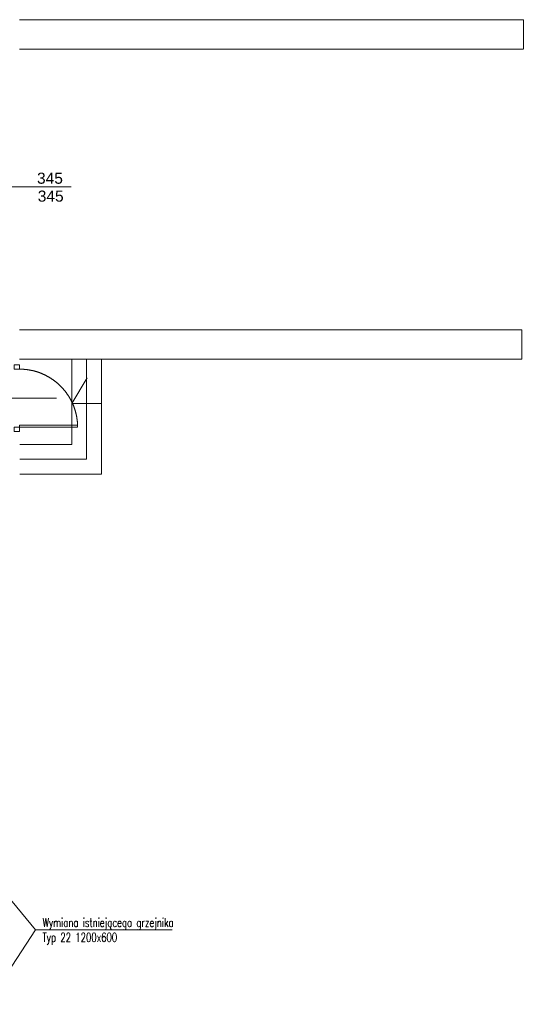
# Model space of a CAD drawing. Header units: millimetres. Extents: x -55054 to 44305, y -132338 to 49528.
# Tile 17 of 72: x 37505 to 44305, y -105213 to -91906. Entities that reach past the tile are written whole.
import ezdxf
from ezdxf import colors
from ezdxf.entities.mleader import LeaderData, LeaderLine
from ezdxf.enums import TextEntityAlignment as Align
from ezdxf.math import Vec2, Vec3

# ---------------------------------------------------------------- set-up
doc = ezdxf.new("R2010")
doc.units = ezdxf.units.MM
doc.header["$LTSCALE"] = 100
doc.linetypes.add('Kosów OSP 27-03-2026_xref$0$DASHED', pattern=[0.75, 0.5, -0.25])
for name, color, linetype, lineweight in [('.WK_WODA_OPIS', 7, 'Continuous', 13), ('.XREF', 251, 'Continuous', 5), ('Kosów OSP 27-03-2026_xref$0$A_drzwi', 8, 'Continuous', 5), ('Kosów OSP 27-03-2026_xref$0$A_meble kuchnia lazienka', 8, 'Continuous', 5), ('Kosów OSP 27-03-2026_xref$0$A_opis stolarki', 8, 'Continuous', 5), ('Kosów OSP 27-03-2026_xref$0$A_schody', 8, 'Continuous', 5)]:
    doc.layers.add(name, color=color, linetype=linetype, lineweight=lineweight)
doc.styles.add('Kosów OSP 27-03-2026_xref$0$dar-styl', font='arial.ttf')
doc.styles.add('Kosów OSP 27-03-2026_xref$0$Standard', font='arial.ttf')
doc.styles.add('WYMIARY', font='romans.shx', dxfattribs={"width": 0.7})

# ---------------------------------------------------------------- blocks, each defined once
blk = doc.blocks.new('*U190')
at = {"color": 0}
for p, q in [((0, -6.5), (-88, -6.5)), ((-88, -6.5), (-88, -9.5)), ((0, -9.5), (-88, -9.5)), ((0, -9.5), (0, -6.5))]:
    blk.add_line(p, q, dxfattribs=at)
for points in [[(8, 0), (8, -6.5), (0, -6.5), (0, 0)], [(8, -94.5), (8, -101), (0, -101), (0, -94.5)]]:
    blk.add_lwpolyline(points, close=True, dxfattribs=at)
at = {"color": 0, "linetype": 'Kosów OSP 27-03-2026_xref$0$DASHED', "ltscale": 15}
blk.add_arc((0, -6.5), 88, 181.9536, 270, dxfattribs=at)
at = {"layer": 'Kosów OSP 27-03-2026_xref$0$A_opis stolarki'}
blk.add_line((-56.1, -50.5), (27.5, -50.5), dxfattribs=at)
at = {"layer": 'Kosów OSP 27-03-2026_xref$0$A_opis stolarki', "ltscale": 0.5, "style": 'Kosów OSP 27-03-2026_xref$0$dar-styl'}
blk.add_attdef('ODPORNOŚĆ_OGNIOWA', text='', height=15, rotation=94.0633, dxfattribs=at).set_placement((-95.9, -56.3), align=Align.TOP_CENTER)
blk.add_attdef('SYMBOL_DRZWI1', text='', height=14, dxfattribs=at).set_placement((-16.8, -50.5), align=Align.BOTTOM_CENTER)
blk.add_attdef('SYMBOL_DRZWI2', text='', height=14, dxfattribs=at).set_placement((-16.8, -53.5), align=Align.TOP_CENTER)
blk = doc.blocks.new('Kosów OSP 27-03-2026_xref$0$A$C69D56E1C')
at = {"layer": 'Kosów OSP 27-03-2026_xref$0$A_opis stolarki'}
blk.add_line((-608.5, 233, 0.1), (-711.7, 233.2, -0.1), dxfattribs=at)
at = {"layer": 'Kosów OSP 27-03-2026_xref$0$A_schody'}
for p, q in [((2, 459), (-678.3, 459)), ((2, 459), (2, 419)), ((1.8, 419), (-678.3, 419)), ((0, 40), (-678.3, 40)), ((0, 40), (-678.3, 40)), ((0, 40), (0, 0)), ((-0.2, 0), (-678.3, 0)), ((-607.8, -15), (-607.8, 0)), ((-587.8, -135), (-587.8, 0)), ((-567.8, -155), (-567.8, 0)), ((-607.8, -115), (-607.8, -15)), ((-607.8, -59.7), (-587.2, -25.1)), ((-567.8, -59.7), (-607.8, -59.7)), ((-677.8, -115), (-607.8, -115)), ((-677.8, -135), (-587.8, -135)), ((-677.8, -155), (-567.8, -155))]:
    blk.add_line(p, q, dxfattribs=at)
at = {"layer": 'Kosów OSP 27-03-2026_xref$0$A_drzwi', "xscale": 0.8910891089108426, "yscale": 0.8910891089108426, "zscale": 0.8910891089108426, "rotation": 180}
blk.add_blockref('*U190', (-678.3, -97.5), dxfattribs=at)
at = {"layer": 'Kosów OSP 27-03-2026_xref$0$A_opis stolarki', "style": 'Kosów OSP 27-03-2026_xref$0$Standard'}
for p in [(-654.7, 237.3, 0), (-653.7, 213.1, 0)]:
    blk.add_text('345', height=15, dxfattribs=at).set_placement(p)
blk = doc.blocks.new('Kosów OSP 27-03-2026_xref')
at = {"layer": 'Kosów OSP 27-03-2026_xref$0$A_meble kuchnia lazienka'}
blk.add_blockref('Kosów OSP 27-03-2026_xref$0$A$C69D56E1C', (6868.8, -5828.7), dxfattribs=at)
blk = doc.blocks.new('_None')

msp = doc.modelspace()

# ---------------------------------------------------------------- block references
at = {"layer": '.XREF', "xscale": 10, "yscale": 10, "zscale": 10}
msp.add_blockref('Kosów OSP 27-03-2026_xref', (-24402.4, -38209.1, -141.5), dxfattribs=at)

# ---------------------------------------------------------------- next in the draw order: leaders
at = {"layer": '.WK_WODA_OPIS'}
ml = msp.add_multileader_mtext('Standard', dxfattribs=at)
ml.set_content('Wymiana istniejącego grzejnika\\PTyp 22 1200x600', color=256, style='WYMIARY')
ml.set_leader_properties(lineweight=-1)
ml.set_arrow_properties(name='NONE')
ml.build(insert=Vec2(0, 0))
ml.multileader.update_dxf_attribs({"text_left_attachment_type": 6, "text_right_attachment_type": 6, "dogleg_length": 86.4, "arrow_head_size": 40})
ctx = ml.context
ctx.base_point, ctx.char_height, ctx.arrow_head_size, ctx.landing_gap_size, ctx.plane_origin = Vec3(37802.6, -104208.2, 258.5), 120, 40, 10, Vec3(73156.2, -89831.2, 258.5)
ctx.left_attachment, ctx.right_attachment = 6, 6
notes = []
notes.append((ctx, [(0, (1, 1, 0), (37716.3, -104208.2, 258.5), (1, 0), 86.4, [(0, [(36943.3, -103268.1, 258.5)], 0, [])])]))
ctx.mtext.insert, ctx.mtext.line_spacing_style, ctx.mtext.flow_direction = Vec3(37812.6, -104048.2, 258.5), 2, 5
ctx.mtext.has_bg_fill, ctx.mtext.bg_color, ctx.mtext.bg_scale_factor, ctx.mtext.bg_transparency, ctx.mtext.use_window_bg_color = 1, -1027028792, 1.5, 0, 1
for ctx, leaders in notes:
    for number, flags, end, landing, length, lines in leaders:
        leader = LeaderData()
        leader.index, (leader.has_last_leader_line, leader.has_dogleg_vector, leader.attachment_direction) = number, flags
        leader.last_leader_point, leader.dogleg_vector, leader.dogleg_length = Vec3(end), Vec3(landing), length
        for number, points, colour, breaks in lines:
            line = LeaderLine()
            line.index, line.vertices, line.color, line.breaks = number, Vec3.list(points), colors.encode_raw_color(colour), breaks
            leader.lines.append(line)
        ctx.leaders.append(leader)

# ---------------------------------------------------------------- next in the draw order: linework, layer by layer
msp.add_line((37716.3, -104208.2, 258.5), (37059.5, -105213.4, -141.5), dxfattribs=at)

doc.saveas('drawing.dxf')
